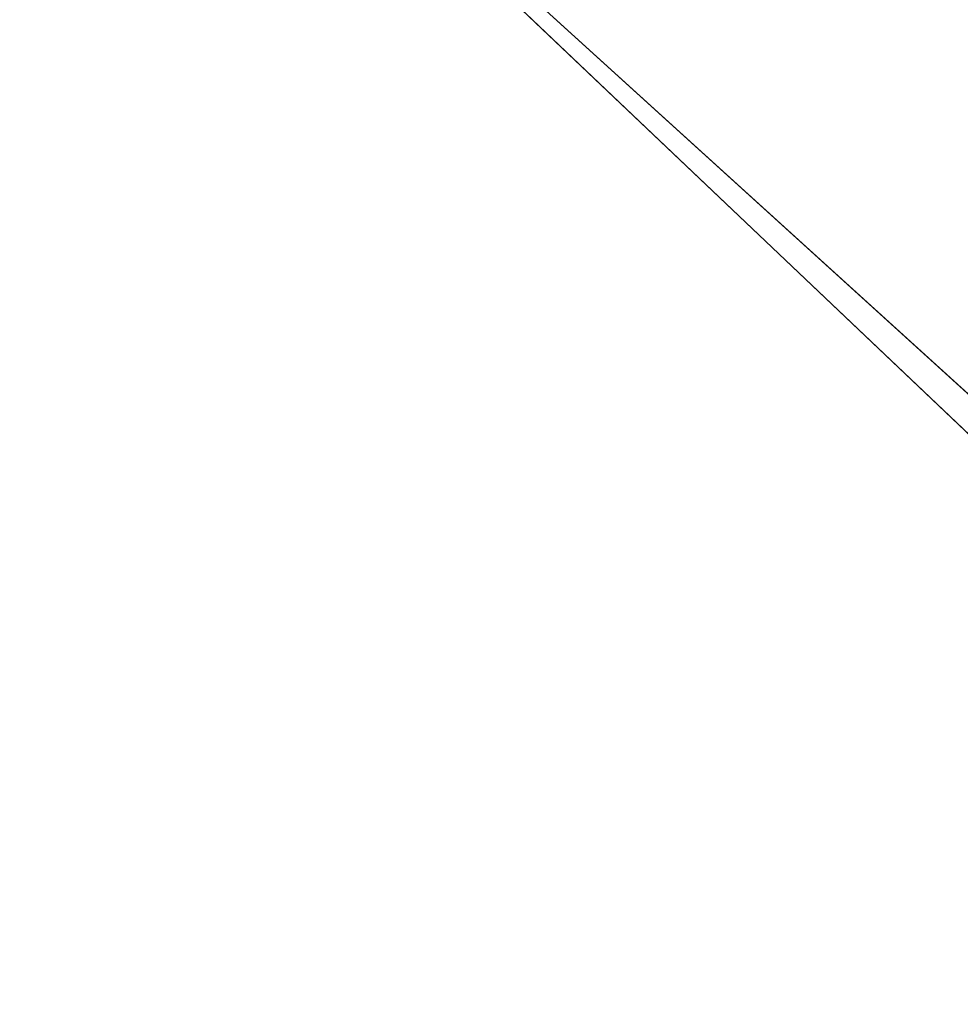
# Model space of a CAD drawing. Extents: x -775 to 775, y -775 to 775.
# Tile 15 of 256: x -527.65 to -522.48, y -535.44 to -530.03. Entities that reach past the tile are written whole.
import ezdxf

# ---------------------------------------------------------------- set-up
doc = ezdxf.new("R2010")
doc.units = 0
doc.layers.get('0').update_dxf_attribs({"color": 13, "linetype": 'CONTINUOUS'})

# ---------------------------------------------------------------- blocks, each defined once
blk = doc.blocks.new('OBJ_000001')
for p, q in [((-527.6504, -527.3486), (-474.3949, -575.7174)), ((-474.3949, -575.7174, 38.9998), (-527.6504, -527.3486, 38.9998)), ((-474.3949, -575.7174, 3), (-527.6504, -527.3486, 3))]:
    blk.add_line(p, q)
at = {"color": 7}
mesh = blk.add_polyface(dxfattribs=at)
corners = [(-472.4871, -573.4021, 3), (-525.5285, -525.228), (-472.4871, -573.4021), (-525.5285, -525.228, 3)]
mesh.append_faces([[corners[k] for k in face] for face in [(0, 1, 2), (1, 0, 3)]], dxfattribs={"vtx0": -1, "color": 7})
mesh = blk.add_polyface(dxfattribs=at)
corners = [(-525.5285, -525.228, 18.222), (-525.5285, -525.228), (-497.7221, -551.6448)]
mesh.append_faces([[corners[k] for k in face] for face in [(0, 1, 2)]], dxfattribs={"color": 7})
mesh = blk.add_polyface(dxfattribs=at)
corners = [(-525.5285, -525.228, 18.222), (-497.7221, -551.6448), (-472.4871, -573.4021, 18.222)]
mesh.append_faces([[corners[k] for k in face] for face in [(0, 1, 2)]], dxfattribs={"color": 7})
mesh = blk.add_polyface(dxfattribs=at)
corners = [(-472.4871, -573.4021, 38.9998), (-525.5285, -525.228, 18.222), (-472.4871, -573.4021, 18.222), (-525.5285, -525.228, 38.9998)]
mesh.append_faces([[corners[k] for k in face] for face in [(0, 1, 2), (1, 0, 3)]], dxfattribs={"vtx0": -1, "color": 7})
mesh = blk.add_polyface(dxfattribs=at)
corners = [(-527.6504, -527.3486, 38.9998), (-474.3949, -575.7174, 3), (-527.6504, -527.3486, 3), (-474.3949, -575.7174, 38.9998)]
mesh.append_faces([[corners[k] for k in face] for face in [(0, 1, 2), (1, 0, 3)]], dxfattribs={"vtx0": -1, "color": 7})
blk = doc.blocks.new('OBJ_000002')
for p, q in [((-527.6504, -527.3486, 7), (-499.7318, -553.8722, 7)), ((-527.6504, -527.3486, 30.1627), (-499.7318, -553.8722, 30.1627))]:
    blk.add_line(p, q)
at = {"color": 8}
mesh = blk.add_polyface(dxfattribs=at)
corners = [(-527.6504, -527.3486, 30.1627), (-499.7318, -553.8722, 7), (-527.6504, -527.3486, 7), (-499.7318, -553.8722, 30.1627)]
mesh.append_faces([[corners[k] for k in face] for face in [(0, 1, 2), (1, 0, 3)]], dxfattribs={"vtx0": -1, "color": 8})
blk = doc.blocks.new('SKPE74C')
for name in ['OBJ_000002', 'OBJ_000001']:
    blk.add_blockref(name, (0, 0))

msp = doc.modelspace()

# ---------------------------------------------------------------- block references
msp.add_blockref('SKPE74C', (0, 0))

doc.saveas('drawing.dxf')
